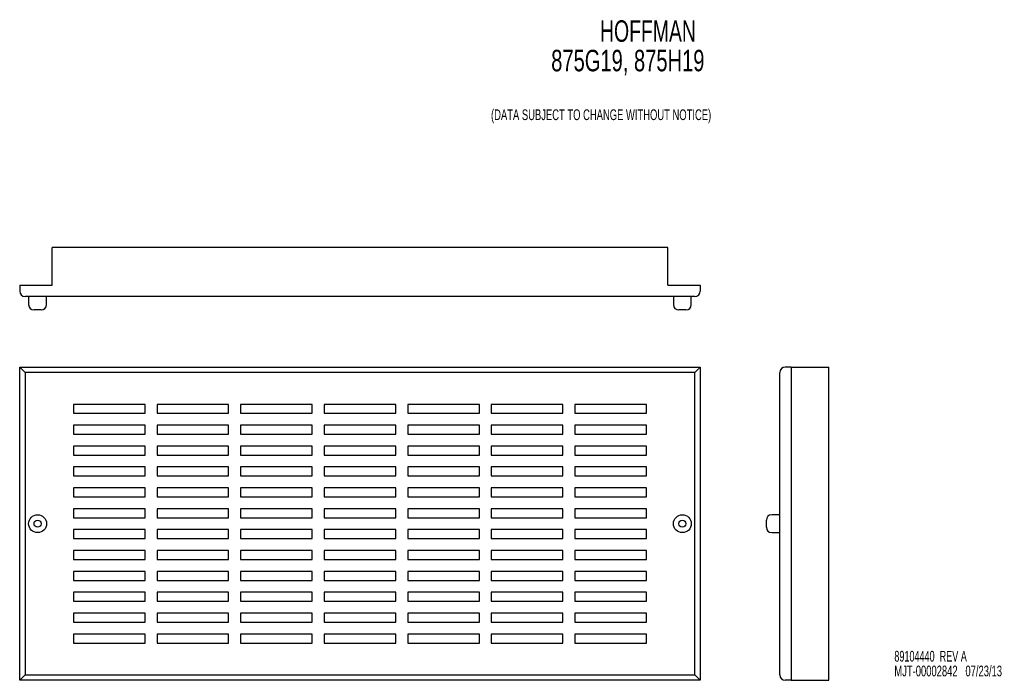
# Model space of a CAD drawing. Extents: x 2.2 to 29.7, y 2.1 to 20.5.
import ezdxf
from ezdxf.enums import TextEntityAlignment as Align

# ---------------------------------------------------------------- set-up
doc = ezdxf.new("R2010")
doc.units = 0
doc.layers.add('ACCESSORIES', color=11, linetype='CONTINUOUS')
doc.layers.add('TEXT', color=7, linetype='CONTINUOUS')

# ---------------------------------------------------------------- blocks, each defined once
blk = doc.blocks.new('SW_NOTE_1')
at = {"layer": 'TEXT', "color": 0}
for s, width, p in [('89104440  REV A', 0.63, (0, 0)), ('MJT-00002842   07/23/13', 0.654348, (0, -0.412))]:
    blk.add_text(s, height=0.3, dxfattribs=dict(at, width=width)).set_placement(p, align=Align.BOTTOM_LEFT)

msp = doc.modelspace()

# ---------------------------------------------------------------- linework, layer by layer
at = {"layer": 'ACCESSORIES', "linetype": 'CONTINUOUS'}
for p, q in [((3.069, 13.136), (3.069, 14.186)), ((20.257, 14.186), (3.069, 14.186)), ((20.257, 13.136), (20.257, 14.186)), ((2.163, 13.136), (3.069, 13.136)), ((2.163, 13.136), (2.163, 12.966)), ((20.257, 13.136), (21.163, 13.136)), ((21.163, 13.136), (21.163, 12.966)), ((21.013, 12.816), (2.313, 12.816)), ((2.413, 12.816), (2.413, 12.591)), ((2.913, 12.591), (2.913, 12.816)), ((20.413, 12.816), (20.413, 12.591)), ((20.913, 12.591), (20.913, 12.816)), ((2.763, 12.441), (2.563, 12.441)), ((20.763, 12.441), (20.563, 12.441)), ((2.163, 10.846), (21.163, 10.846)), ((2.163, 2.096), (2.163, 10.846)), ((21.163, 10.846), (21.163, 2.096)), ((23.704, 10.846), (23.534, 10.846)), ((23.704, 10.846), (23.704, 2.096)), ((23.704, 10.846), (24.754, 10.846)), ((24.754, 2.096), (24.754, 10.846)), ((2.313, 10.696), (2.313, 2.246)), ((21.013, 10.696), (2.313, 10.696)), ((21.013, 2.246), (21.013, 10.696)), ((23.384, 2.246), (23.384, 10.696)), ((5.663, 9.805), (3.663, 9.805)), ((3.663, 9.805), (3.663, 9.555)), ((5.663, 9.555), (5.663, 9.805)), ((7.997, 9.805), (5.997, 9.805)), ((5.997, 9.805), (5.997, 9.555)), ((7.997, 9.555), (7.997, 9.805)), ((10.33, 9.805), (8.33, 9.805)), ((8.33, 9.805), (8.33, 9.555)), ((10.33, 9.555), (10.33, 9.805)), ((12.663, 9.805), (10.663, 9.805)), ((10.663, 9.805), (10.663, 9.555)), ((12.663, 9.555), (12.663, 9.805)), ((14.996, 9.805), (12.996, 9.805)), ((12.996, 9.805), (12.996, 9.555)), ((14.996, 9.555), (14.996, 9.805)), ((17.33, 9.805), (15.33, 9.805)), ((15.33, 9.805), (15.33, 9.555)), ((17.33, 9.555), (17.33, 9.805)), ((19.663, 9.805), (17.663, 9.805)), ((17.663, 9.805), (17.663, 9.555)), ((19.663, 9.555), (19.663, 9.805)), ((3.663, 9.555), (5.663, 9.555)), ((5.997, 9.555), (7.997, 9.555)), ((8.33, 9.555), (10.33, 9.555)), ((10.663, 9.555), (12.663, 9.555)), ((12.996, 9.555), (14.996, 9.555)), ((15.33, 9.555), (17.33, 9.555)), ((17.663, 9.555), (19.663, 9.555)), ((5.663, 9.221), (3.663, 9.221)), ((3.663, 9.221), (3.663, 8.971)), ((5.663, 8.971), (5.663, 9.221)), ((7.997, 9.221), (5.997, 9.221)), ((5.997, 9.221), (5.997, 8.971)), ((7.997, 8.971), (7.997, 9.221)), ((10.33, 9.221), (8.33, 9.221)), ((8.33, 9.221), (8.33, 8.971)), ((10.33, 8.971), (10.33, 9.221)), ((12.663, 9.221), (10.663, 9.221)), ((10.663, 9.221), (10.663, 8.971)), ((12.663, 8.971), (12.663, 9.221)), ((14.996, 9.221), (12.996, 9.221)), ((12.996, 9.221), (12.996, 8.971)), ((14.996, 8.971), (14.996, 9.221)), ((17.33, 9.221), (15.33, 9.221)), ((15.33, 9.221), (15.33, 8.971)), ((17.33, 8.971), (17.33, 9.221)), ((19.663, 9.221), (17.663, 9.221)), ((17.663, 9.221), (17.663, 8.971)), ((19.663, 8.971), (19.663, 9.221)), ((3.663, 8.971), (5.663, 8.971)), ((5.997, 8.971), (7.997, 8.971)), ((8.33, 8.971), (10.33, 8.971)), ((10.663, 8.971), (12.663, 8.971)), ((12.996, 8.971), (14.996, 8.971)), ((15.33, 8.971), (17.33, 8.971)), ((17.663, 8.971), (19.663, 8.971)), ((5.663, 8.638), (3.663, 8.638)), ((3.663, 8.638), (3.663, 8.388)), ((5.663, 8.388), (5.663, 8.638)), ((7.997, 8.638), (5.997, 8.638)), ((5.997, 8.638), (5.997, 8.388)), ((7.997, 8.388), (7.997, 8.638)), ((10.33, 8.638), (8.33, 8.638)), ((8.33, 8.638), (8.33, 8.388)), ((10.33, 8.388), (10.33, 8.638)), ((12.663, 8.638), (10.663, 8.638)), ((10.663, 8.638), (10.663, 8.388)), ((12.663, 8.388), (12.663, 8.638)), ((14.996, 8.638), (12.996, 8.638)), ((12.996, 8.638), (12.996, 8.388)), ((14.996, 8.388), (14.996, 8.638)), ((17.33, 8.638), (15.33, 8.638)), ((15.33, 8.638), (15.33, 8.388)), ((17.33, 8.388), (17.33, 8.638)), ((19.663, 8.638), (17.663, 8.638)), ((17.663, 8.638), (17.663, 8.388)), ((19.663, 8.388), (19.663, 8.638)), ((3.663, 8.388), (5.663, 8.388)), ((5.997, 8.388), (7.997, 8.388)), ((8.33, 8.388), (10.33, 8.388)), ((10.663, 8.388), (12.663, 8.388)), ((12.996, 8.388), (14.996, 8.388)), ((15.33, 8.388), (17.33, 8.388)), ((17.663, 8.388), (19.663, 8.388)), ((5.663, 8.055), (3.663, 8.055)), ((3.663, 8.055), (3.663, 7.805)), ((5.663, 7.805), (5.663, 8.055)), ((7.997, 8.055), (5.997, 8.055)), ((5.997, 8.055), (5.997, 7.805)), ((7.997, 7.805), (7.997, 8.055)), ((10.33, 8.055), (8.33, 8.055)), ((8.33, 8.055), (8.33, 7.805)), ((10.33, 7.805), (10.33, 8.055)), ((12.663, 8.055), (10.663, 8.055)), ((10.663, 8.055), (10.663, 7.805)), ((12.663, 7.805), (12.663, 8.055)), ((14.996, 8.055), (12.996, 8.055)), ((12.996, 8.055), (12.996, 7.805)), ((14.996, 7.805), (14.996, 8.055)), ((17.33, 8.055), (15.33, 8.055)), ((15.33, 8.055), (15.33, 7.805)), ((17.33, 7.805), (17.33, 8.055)), ((19.663, 8.055), (17.663, 8.055)), ((17.663, 8.055), (17.663, 7.805)), ((19.663, 7.805), (19.663, 8.055)), ((3.663, 7.805), (5.663, 7.805)), ((5.997, 7.805), (7.997, 7.805)), ((8.33, 7.805), (10.33, 7.805)), ((10.663, 7.805), (12.663, 7.805)), ((12.996, 7.805), (14.996, 7.805)), ((15.33, 7.805), (17.33, 7.805)), ((17.663, 7.805), (19.663, 7.805)), ((5.663, 7.471), (3.663, 7.471)), ((3.663, 7.471), (3.663, 7.221)), ((5.663, 7.221), (5.663, 7.471)), ((7.997, 7.471), (5.997, 7.471)), ((5.997, 7.471), (5.997, 7.221)), ((7.997, 7.221), (7.997, 7.471)), ((10.33, 7.471), (8.33, 7.471)), ((8.33, 7.471), (8.33, 7.221)), ((10.33, 7.221), (10.33, 7.471)), ((12.663, 7.471), (10.663, 7.471)), ((10.663, 7.471), (10.663, 7.221)), ((12.663, 7.221), (12.663, 7.471)), ((14.996, 7.471), (12.996, 7.471)), ((12.996, 7.471), (12.996, 7.221)), ((14.996, 7.221), (14.996, 7.471)), ((17.33, 7.471), (15.33, 7.471)), ((15.33, 7.471), (15.33, 7.221)), ((17.33, 7.221), (17.33, 7.471)), ((19.663, 7.471), (17.663, 7.471)), ((17.663, 7.471), (17.663, 7.221)), ((19.663, 7.221), (19.663, 7.471)), ((3.663, 7.221), (5.663, 7.221)), ((5.997, 7.221), (7.997, 7.221)), ((8.33, 7.221), (10.33, 7.221)), ((10.663, 7.221), (12.663, 7.221)), ((12.996, 7.221), (14.996, 7.221)), ((15.33, 7.221), (17.33, 7.221)), ((17.663, 7.221), (19.663, 7.221)), ((3.663, 6.888), (3.663, 6.638)), ((5.663, 6.888), (3.663, 6.888)), ((5.663, 6.638), (5.663, 6.888)), ((7.997, 6.888), (5.997, 6.888)), ((5.997, 6.888), (5.997, 6.638)), ((7.997, 6.638), (7.997, 6.888)), ((10.33, 6.888), (8.33, 6.888)), ((8.33, 6.888), (8.33, 6.638)), ((10.33, 6.638), (10.33, 6.888)), ((12.663, 6.888), (10.663, 6.888)), ((10.663, 6.888), (10.663, 6.638)), ((12.663, 6.638), (12.663, 6.888)), ((14.996, 6.888), (12.996, 6.888)), ((12.996, 6.888), (12.996, 6.638)), ((14.996, 6.638), (14.996, 6.888)), ((17.33, 6.888), (15.33, 6.888)), ((15.33, 6.888), (15.33, 6.638)), ((17.33, 6.638), (17.33, 6.888)), ((19.663, 6.888), (17.663, 6.888)), ((17.663, 6.888), (17.663, 6.638)), ((19.663, 6.638), (19.663, 6.888)), ((3.663, 6.638), (5.663, 6.638)), ((5.997, 6.638), (7.997, 6.638)), ((8.33, 6.638), (10.33, 6.638)), ((10.663, 6.638), (12.663, 6.638)), ((12.996, 6.638), (14.996, 6.638)), ((15.33, 6.638), (17.33, 6.638)), ((17.663, 6.638), (19.663, 6.638)), ((23.384, 6.721), (23.159, 6.721)), ((23.009, 6.371), (23.009, 6.571)), ((5.663, 6.305), (3.663, 6.305)), ((3.663, 6.305), (3.663, 6.055)), ((3.663, 6.055), (5.663, 6.055)), ((5.663, 6.055), (5.663, 6.305)), ((7.997, 6.305), (5.997, 6.305)), ((5.997, 6.305), (5.997, 6.055)), ((5.997, 6.055), (7.997, 6.055)), ((7.997, 6.055), (7.997, 6.305)), ((10.33, 6.305), (8.33, 6.305)), ((8.33, 6.305), (8.33, 6.055)), ((8.33, 6.055), (10.33, 6.055)), ((10.33, 6.055), (10.33, 6.305)), ((12.663, 6.305), (10.663, 6.305)), ((10.663, 6.305), (10.663, 6.055)), ((10.663, 6.055), (12.663, 6.055)), ((12.663, 6.055), (12.663, 6.305)), ((14.996, 6.305), (12.996, 6.305)), ((12.996, 6.305), (12.996, 6.055)), ((12.996, 6.055), (14.996, 6.055)), ((14.996, 6.055), (14.996, 6.305)), ((17.33, 6.305), (15.33, 6.305)), ((15.33, 6.305), (15.33, 6.055)), ((15.33, 6.055), (17.33, 6.055)), ((17.33, 6.055), (17.33, 6.305)), ((19.663, 6.305), (17.663, 6.305)), ((17.663, 6.305), (17.663, 6.055)), ((17.663, 6.055), (19.663, 6.055)), ((19.663, 6.055), (19.663, 6.305)), ((23.159, 6.221), (23.384, 6.221)), ((5.663, 5.722), (3.663, 5.722)), ((3.663, 5.722), (3.663, 5.472)), ((5.663, 5.472), (5.663, 5.722)), ((7.997, 5.722), (5.997, 5.722)), ((5.997, 5.722), (5.997, 5.472)), ((7.997, 5.472), (7.997, 5.722)), ((10.33, 5.722), (8.33, 5.722)), ((8.33, 5.722), (8.33, 5.472)), ((10.33, 5.472), (10.33, 5.722)), ((12.663, 5.722), (10.663, 5.722)), ((10.663, 5.722), (10.663, 5.472)), ((12.663, 5.472), (12.663, 5.722)), ((14.996, 5.722), (12.996, 5.722)), ((12.996, 5.722), (12.996, 5.472)), ((14.996, 5.472), (14.996, 5.722)), ((17.33, 5.722), (15.33, 5.722)), ((15.33, 5.722), (15.33, 5.472)), ((17.33, 5.472), (17.33, 5.722)), ((19.663, 5.722), (17.663, 5.722)), ((17.663, 5.722), (17.663, 5.472)), ((19.663, 5.472), (19.663, 5.722)), ((3.663, 5.472), (5.663, 5.472)), ((5.997, 5.472), (7.997, 5.472)), ((8.33, 5.472), (10.33, 5.472)), ((10.663, 5.472), (12.663, 5.472)), ((12.996, 5.472), (14.996, 5.472)), ((15.33, 5.472), (17.33, 5.472)), ((17.663, 5.472), (19.663, 5.472)), ((5.663, 5.138), (3.663, 5.138)), ((3.663, 5.138), (3.663, 4.888)), ((5.663, 4.888), (5.663, 5.138)), ((7.997, 5.138), (5.997, 5.138)), ((5.997, 5.138), (5.997, 4.888)), ((7.997, 4.888), (7.997, 5.138)), ((10.33, 5.138), (8.33, 5.138)), ((8.33, 5.138), (8.33, 4.888)), ((10.33, 4.888), (10.33, 5.138)), ((12.663, 5.138), (10.663, 5.138)), ((10.663, 5.138), (10.663, 4.888)), ((12.663, 4.888), (12.663, 5.138)), ((14.996, 5.138), (12.996, 5.138)), ((12.996, 5.138), (12.996, 4.888)), ((14.996, 4.888), (14.996, 5.138)), ((17.33, 5.138), (15.33, 5.138)), ((15.33, 5.138), (15.33, 4.888)), ((17.33, 4.888), (17.33, 5.138)), ((19.663, 5.138), (17.663, 5.138)), ((17.663, 5.138), (17.663, 4.888)), ((19.663, 4.888), (19.663, 5.138)), ((3.663, 4.888), (5.663, 4.888)), ((5.997, 4.888), (7.997, 4.888)), ((8.33, 4.888), (10.33, 4.888)), ((10.663, 4.888), (12.663, 4.888)), ((12.996, 4.888), (14.996, 4.888)), ((15.33, 4.888), (17.33, 4.888)), ((17.663, 4.888), (19.663, 4.888)), ((5.663, 4.555), (3.663, 4.555)), ((3.663, 4.555), (3.663, 4.305)), ((5.663, 4.305), (5.663, 4.555)), ((7.997, 4.555), (5.997, 4.555)), ((5.997, 4.555), (5.997, 4.305)), ((7.997, 4.305), (7.997, 4.555)), ((10.33, 4.555), (8.33, 4.555)), ((8.33, 4.555), (8.33, 4.305)), ((10.33, 4.305), (10.33, 4.555)), ((12.663, 4.555), (10.663, 4.555)), ((10.663, 4.555), (10.663, 4.305)), ((12.663, 4.305), (12.663, 4.555)), ((14.996, 4.555), (12.996, 4.555)), ((12.996, 4.555), (12.996, 4.305)), ((14.996, 4.305), (14.996, 4.555)), ((17.33, 4.555), (15.33, 4.555)), ((15.33, 4.555), (15.33, 4.305)), ((17.33, 4.305), (17.33, 4.555)), ((19.663, 4.555), (17.663, 4.555)), ((17.663, 4.555), (17.663, 4.305)), ((19.663, 4.305), (19.663, 4.555)), ((3.663, 4.305), (5.663, 4.305)), ((5.997, 4.305), (7.997, 4.305)), ((8.33, 4.305), (10.33, 4.305)), ((10.663, 4.305), (12.663, 4.305)), ((12.996, 4.305), (14.996, 4.305)), ((15.33, 4.305), (17.33, 4.305)), ((17.663, 4.305), (19.663, 4.305)), ((5.663, 3.972), (3.663, 3.972)), ((3.663, 3.972), (3.663, 3.722)), ((5.663, 3.722), (5.663, 3.972)), ((7.997, 3.972), (5.997, 3.972)), ((5.997, 3.972), (5.997, 3.722)), ((7.997, 3.722), (7.997, 3.972)), ((10.33, 3.972), (8.33, 3.972)), ((8.33, 3.972), (8.33, 3.722)), ((10.33, 3.722), (10.33, 3.972)), ((12.663, 3.972), (10.663, 3.972)), ((10.663, 3.972), (10.663, 3.722)), ((12.663, 3.722), (12.663, 3.972)), ((14.996, 3.972), (12.996, 3.972)), ((12.996, 3.972), (12.996, 3.722)), ((14.996, 3.722), (14.996, 3.972)), ((17.33, 3.972), (15.33, 3.972)), ((15.33, 3.972), (15.33, 3.722)), ((17.33, 3.722), (17.33, 3.972)), ((19.663, 3.972), (17.663, 3.972)), ((17.663, 3.972), (17.663, 3.722)), ((19.663, 3.722), (19.663, 3.972)), ((3.663, 3.722), (5.663, 3.722)), ((5.997, 3.722), (7.997, 3.722)), ((8.33, 3.722), (10.33, 3.722)), ((10.663, 3.722), (12.663, 3.722)), ((12.996, 3.722), (14.996, 3.722)), ((15.33, 3.722), (17.33, 3.722)), ((17.663, 3.722), (19.663, 3.722)), ((3.663, 3.388), (3.663, 3.138)), ((5.663, 3.388), (3.663, 3.388)), ((5.663, 3.138), (5.663, 3.388)), ((7.997, 3.388), (5.997, 3.388)), ((5.997, 3.388), (5.997, 3.138)), ((7.997, 3.138), (7.997, 3.388)), ((10.33, 3.388), (8.33, 3.388)), ((8.33, 3.388), (8.33, 3.138)), ((10.33, 3.138), (10.33, 3.388)), ((12.663, 3.388), (10.663, 3.388)), ((10.663, 3.388), (10.663, 3.138)), ((12.663, 3.138), (12.663, 3.388)), ((14.996, 3.388), (12.996, 3.388)), ((12.996, 3.388), (12.996, 3.138)), ((14.996, 3.138), (14.996, 3.388)), ((17.33, 3.388), (15.33, 3.388)), ((15.33, 3.388), (15.33, 3.138)), ((17.33, 3.138), (17.33, 3.388)), ((19.663, 3.388), (17.663, 3.388)), ((17.663, 3.388), (17.663, 3.138)), ((19.663, 3.138), (19.663, 3.388)), ((3.663, 3.138), (5.663, 3.138)), ((5.997, 3.138), (7.997, 3.138)), ((8.33, 3.138), (10.33, 3.138)), ((10.663, 3.138), (12.663, 3.138)), ((12.996, 3.138), (14.996, 3.138)), ((15.33, 3.138), (17.33, 3.138)), ((17.663, 3.138), (19.663, 3.138)), ((2.313, 2.246), (2.163, 2.096)), ((2.313, 2.246), (21.013, 2.246)), ((21.163, 2.096), (2.163, 2.096)), ((23.704, 2.096), (23.534, 2.096)), ((23.704, 2.096), (24.754, 2.096))]:
    msp.add_line(p, q, dxfattribs=at)
for points in [[(2.313, 10.696), (2.284, 10.725), (2.256, 10.754), (2.23, 10.779), (2.207, 10.802), (2.189, 10.821), (2.175, 10.835), (2.166, 10.843), (2.163, 10.846)], [(21.163, 10.846), (21.161, 10.844), (21.154, 10.837), (21.143, 10.826), (21.128, 10.811), (21.11, 10.793), (21.088, 10.771), (21.065, 10.747), (21.039, 10.722), (21.013, 10.696)], [(21.163, 2.096), (21.16, 2.099), (21.152, 2.108), (21.138, 2.121), (21.119, 2.14), (21.097, 2.163), (21.071, 2.189), (21.043, 2.217), (21.013, 2.246)]]:
    msp.add_lwpolyline(points, dxfattribs=at)
for centre, radius in [((2.663, 6.471), 0.25), ((20.663, 6.471), 0.25), ((2.663, 6.471), 0.1), ((20.663, 6.471), 0.1)]:
    msp.add_circle(centre, radius, dxfattribs=at)
for centre, start, end in [((2.313, 12.966), 180, 270), ((21.013, 12.966), 269.9999, 359.9998), ((2.563, 12.591), 180, 270), ((2.763, 12.591), 270, 0), ((20.563, 12.591), 180, 270), ((20.763, 12.591), 270, 0), ((23.534, 10.696), 90.0001, 180), ((23.159, 6.571), 90, 180), ((23.159, 6.371), 180, 270), ((23.534, 2.246), 180, 270)]:
    msp.add_arc(centre, 0.15, start, end, dxfattribs=at)

# ---------------------------------------------------------------- block references
at = {"layer": 'TEXT'}
msp.add_blockref('SW_NOTE_1', (26.582, 2.529), dxfattribs=at)

# ---------------------------------------------------------------- texts
at = {"layer": 'TEXT', "color": 0}
for s, width, p in [('HOFFMAN', 0.675, (18.365, 19.752)), ('875G19, 875H19', 0.7, (17.002, 18.928))]:
    msp.add_text(s, height=0.6, dxfattribs=dict(at, width=width)).set_placement(p, align=Align.BOTTOM_LEFT)
at = {"layer": 'TEXT', "width": 0.655128}
msp.add_text('(DATA SUBJECT TO CHANGE WITHOUT NOTICE)', height=0.3, dxfattribs=at).set_placement((15.322, 17.655), align=Align.BOTTOM_LEFT)

doc.saveas('drawing.dxf')
